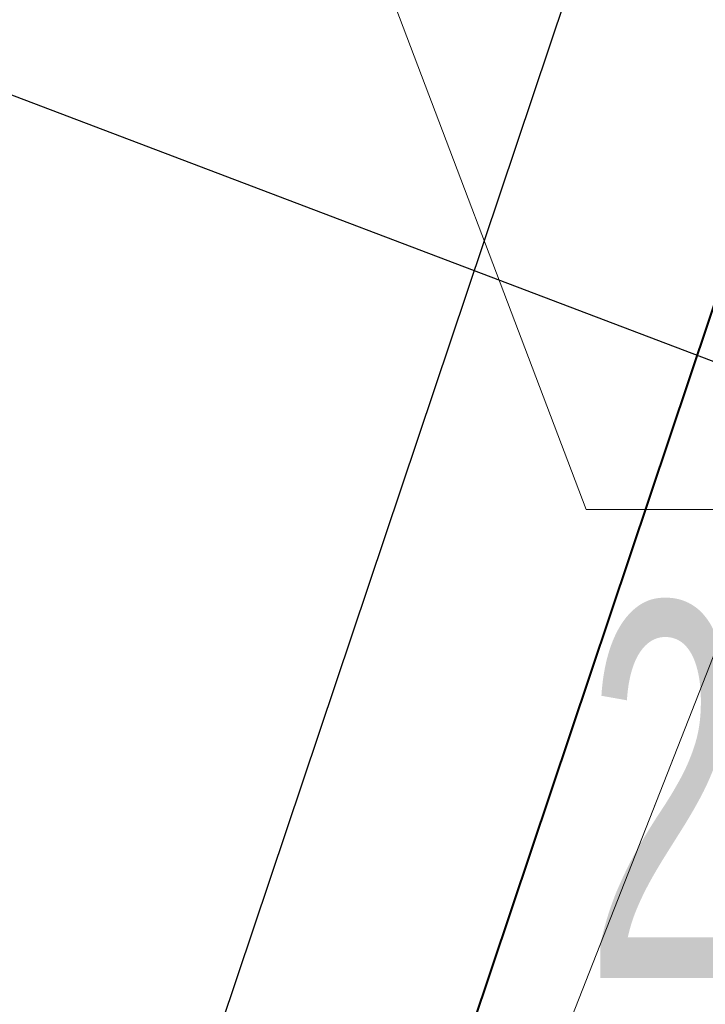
# Model space of a CAD drawing. Header units: metres. Extents: x 6599594 to 6600699, y 5687867 to 5691114.
# Tile 196 of 256: x 6599964.41 to 6599965.78, y 5688882 to 5688883.97. Entities that reach past the tile are written whole.
import ezdxf
from ezdxf import colors
from ezdxf.entities.mleader import LeaderData, LeaderLine
from ezdxf.enums import TextEntityAlignment as Align
from ezdxf.math import Vec2, Vec3

# ---------------------------------------------------------------- set-up
doc = ezdxf.new("R2010")
doc.units = ezdxf.units.M
doc.header["$MEASUREMENT"] = 0
for name, pattern in [('1', [0]), ('3_EGBZ', [1.5, 1, -0.5]), ('BTO', [0]), ('L_0_04', [1.5, 1, -0.5])]:
    doc.linetypes.add(name, pattern=pattern)
doc.layers.get('0').update_dxf_attribs({"color": 253, "linetype": 'CONTINUOUS', "lineweight": 13})
for name, color, linetype, lineweight in [('_dren', 30, '3_EGBZ', 40), ('_kolor chodnik', 50, '1', 5), ('_kolor jezdnia', 4, '1', 0), ('_kolor pobocze', 211, '1', 5), ('_kolor zjazdy kostka', 7, '1', 5), ('_kolor ścieżka @ 1', 10, '1', 0), ('_opis', 7, 'CONTINUOUS', 25), ('_podział mój', 201, 'BTO', 40), ('_row', 150, 'CONTINUOUS', 30), ('GES_Rzedna', 7, 'CONTINUOUS', 18), ('OT_Komunikacja', 7, 'CONTINUOUS', 0), ('OT_ZagospodarowanieTerenu', 7, 'CONTINUOUS', 0)]:
    doc.layers.add(name, color=color, linetype=linetype, lineweight=lineweight)
doc.styles.get("Standard").update_dxf_attribs({"font": 'ARIALN.TTF', "width": 0.75, "height": 1.199999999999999})
pattern_1 = [(45, (0, 0), (-0.1414213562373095, 0.1414213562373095), []), (135, (0, 0), (-0.1414213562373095, -0.1414213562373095), [])]

# ---------------------------------------------------------------- blocks, each defined once
blk = doc.blocks.new('_Dot')
at = {"color": 0, "linetype": 'ByBlock', "lineweight": -2}
blk.add_line((-0.5, 0), (-1, 0), dxfattribs=at)
at = {"color": 0, "linetype": 'ByBlock', "const_width": 0.5}
blk.add_lwpolyline([(-0.25, 0, 1), (0.25, 0, 1)], format="xyb", close=True, dxfattribs=at)
blk = doc.blocks.new('hhh')
at = {"layer": '_podział mój'}
blk.add_line((6600030.348422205, 5689076.243038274), (6599864.227411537, 5688579.984196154), dxfattribs=at)

msp = doc.modelspace()

# ---------------------------------------------------------------- hatches: boundary and pattern name
at = {"layer": '_kolor chodnik'}
h = msp.add_hatch(dxfattribs=at)
h.set_pattern_fill('ANSI37', color=256, scale=1.6)
h.set_pattern_definition(pattern_1)
h.paths.add_polyline_path([(6599849.938171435, 5688542.085872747), (6599852.232147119, 5688548.938742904), (6599853.573135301, 5688548.489851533), (6599853.827082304, 5688549.248475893), (6599851.793849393, 5688549.929093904), (6599849.895278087, 5688548.982823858), (6599847.823506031, 5688542.793750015)])
edge = h.paths.add_edge_path()
edge.add_line((6600018.106075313, 5689087.454911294), (6600022.42781917, 5689091.229234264))
edge.add_line((6600022.42781917, 5689091.229234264), (6600020.233254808, 5689093.742094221))
edge.add_line((6600020.233254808, 5689093.742094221), (6600017.159471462, 5689091.057656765))
edge.add_arc((6600023.275194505, 5689085.385140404), 8.34143334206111, 137.1531558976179, 148.8016577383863)
edge.add_line((6600016.140105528, 5689089.706021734), (6600018.106075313, 5689087.454911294))
h.paths.add_polyline_path([(6600038.501784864, 5689187.59229436), (6600037.906968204, 5689187.700586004), (6600037.638296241, 5689186.224843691), (6600038.240083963, 5689186.115282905)])
h.paths.add_polyline_path([(6600069.098302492, 5689360.276020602), (6600068.321239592, 5689360.413462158), (6600068.064048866, 5689358.936495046), (6600068.836639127, 5689358.799546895)])
h.paths.add_polyline_path([(6600082.393785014, 5689362.950258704), (6600082.941124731, 5689366.103121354), (6600081.481377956, 5689366.361351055), (6600080.923159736, 5689363.210828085)])
h.paths.add_polyline_path([(6600074.022236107, 5689388.065861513), (6600072.983907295, 5689388.249860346), (6600072.723374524, 5689386.772538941), (6600073.760538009, 5689386.588865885)])
h.paths.add_polyline_path([(6600105.602402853, 5689486.45426531), (6600106.738797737, 5689489.760539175), (6600105.28818975, 5689490.281952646), (6600104.132785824, 5689486.965912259)])
h.paths.add_polyline_path([(6600132.519778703, 5689678.737346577), (6600131.636986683, 5689678.922259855), (6600131.330470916, 5689677.453953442), (6600132.212256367, 5689677.269208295)])
h.paths.add_polyline_path([(6600156.649397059, 5689798.7449027), (6600156.48800471, 5689797.95886096), (6600157.450195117, 5689797.757316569), (6600157.615023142, 5689798.542205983)])
h.paths.add_polyline_path([(6600189.055358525, 5689948.643107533), (6600187.902868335, 5689948.884512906), (6600187.600024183, 5689947.417400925), (6600188.748131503, 5689947.176379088)])
edge = h.paths.add_edge_path()
edge.add_line((6600204.459383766, 5690032.969035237), (6600204.153258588, 5690031.227801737))
edge.add_arc((6600202.328347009, 5690027.299936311), 4.331100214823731, 41.853001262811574, 65.08011546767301, ccw=False)
edge.add_arc((6600032.903931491, 5690051.979071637), 174.020003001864, 352.8070218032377, 353.495463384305)
edge.add_arc((6600202.372679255, 5690027.343587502), 5.999999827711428, 55.12102442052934, 69.64815978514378)
edge = h.paths.add_edge_path()
edge.add_line((6600205.046027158, 5690040.265402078), (6600204.972740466, 5690038.483452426))
edge.add_arc((6600203.986269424, 5690044.401803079), 5.999999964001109, 279.4630688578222, 294.9140560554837)
edge.add_line((6600206.513819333, 5690038.960158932), (6600206.607027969, 5690041.030672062))
edge.add_arc((6600203.986269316, 5690044.401803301), 4.270000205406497, 284.3702444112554, 307.86193139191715, ccw=False)
edge = h.paths.add_edge_path()
edge.add_arc((6600203.547470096, 5690044.558759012), 6.446878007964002, 324.43500910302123, 356.20133685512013, ccw=False)
edge.add_arc((6600203.986269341, 5690044.401803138), 6.000000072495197, 323.2169970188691, 357.4193489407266)
h.paths.add_polyline_path([(6600208.910055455, 5690121.713696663), (6600208.146285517, 5690121.748120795), (6600207.125602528, 5690121.794124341), (6600209.971605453, 5690121.665851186)])
edge = h.paths.add_edge_path()
edge.add_line((6600238.769818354, 5690481.648294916), (6600240.338176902, 5690490.87374652))
edge.add_line((6600240.338176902, 5690490.87374652), (6600241.251295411, 5690510.829461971))
edge.add_line((6600241.251295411, 5690510.829461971), (6600239.524022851, 5690510.928942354))
edge.add_line((6600239.524022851, 5690510.928942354), (6600238.633343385, 5690491.167757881))
edge.add_line((6600238.633343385, 5690491.167757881), (6600234.579716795, 5690467.661262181))
edge.add_line((6600234.579716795, 5690467.661262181), (6600234.449796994, 5690464.966873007))
edge.add_arc((6600242.443669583, 5690464.607462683), 8.001948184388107, 177.4256737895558, 268.2543056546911)
edge.add_line((6600242.199903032, 5690456.609228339), (6600242.216657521, 5690457.359274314))
edge.add_line((6600242.216657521, 5690457.359274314), (6600242.305257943, 5690458.836738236))
edge.add_arc((6600242.444504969, 5690464.607952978), 5.772894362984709, 177.0298084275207, 268.6178439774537, ccw=False)
edge.add_line((6600236.679365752, 5690464.907083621), (6600236.951876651, 5690470.95443634))
edge.add_line((6600236.951876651, 5690470.95443634), (6600238.15078669, 5690478.210832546))
edge.add_line((6600238.15078669, 5690478.210832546), (6600238.769818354, 5690481.648294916))
h.paths.add_polyline_path([(6600238.769818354, 5690481.648294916), (6600238.15078669, 5690478.210832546), (6600239.670056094, 5690477.930590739), (6600240.266710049, 5690481.376366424)])
edge = h.paths.add_edge_path()
edge.add_line((6600223.366500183, 5690460.339976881), (6600223.278629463, 5690457.997544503))
edge.add_arc((6600220.967166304, 5690465.656339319), 7.999999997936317, 286.7940807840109, 300.2738222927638)
edge.add_line((6600225.000231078, 5690458.747331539), (6600225.240084, 5690461.623695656))
edge.add_arc((6600221.105749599, 5690465.648640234), 5.76999998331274, 293.06724424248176, 315.7681070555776, ccw=False)
edge = h.paths.add_edge_path()
edge.add_arc((6600220.025145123, 5690444.676291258), 5.770000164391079, 37.996647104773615, 59.94382588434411, ccw=False)
edge.add_line((6600224.572175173, 5690448.22839199), (6600224.817793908, 5690451.081798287))
edge.add_arc((6600220.025145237, 5690444.676291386), 7.999999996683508, 53.19588653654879, 68.15166733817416)
edge.add_line((6600223.00235276, 5690452.101669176), (6600222.91504296, 5690449.670427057))
edge = h.paths.add_edge_path()
edge.add_arc((6600221.105749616, 5690465.648640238), 7.999999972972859, 328.0222308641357, 357.0132597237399)
edge.add_line((6600229.094882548, 5690465.23180147), (6600229.218816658, 5690467.593604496))
edge.add_line((6600229.218816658, 5690467.593604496), (6600228.218919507, 5690467.645774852))
edge.add_line((6600228.218919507, 5690467.645774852), (6600227.891778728, 5690461.411918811))
h.paths.add_polyline_path([(6600200.980142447, 5690012.236744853), (6600202.317278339, 5690011.956662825), (6600202.522293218, 5690012.935421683), (6600201.182321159, 5690013.216097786)])
h.paths.add_polyline_path([(6600196.457878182, 5689983.98337835), (6600195.202332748, 5689984.246370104), (6600194.899091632, 5689982.777335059), (6600196.150355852, 5689982.515240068)])
edge = h.paths.add_edge_path()
edge.add_line((6600112.305909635, 5689517.991018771), (6600112.691041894, 5689519.807934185))
edge.add_line((6600112.691041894, 5689519.807934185), (6600113.245521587, 5689522.423769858))
edge.add_line((6600113.245521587, 5689522.423769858), (6600111.553124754, 5689522.782507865))
edge.add_line((6600111.553124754, 5689522.782507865), (6600107.405864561, 5689503.21722655))
edge.add_line((6600107.405864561, 5689503.21722655), (6600099.494506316, 5689480.361667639))
edge.add_line((6600099.494506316, 5689480.361667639), (6600099.182814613, 5689478.891218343))
edge.add_arc((6600107.008997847, 5689477.232359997), 8.000059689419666, 168.0325629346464, 257.7529108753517)
edge.add_line((6600105.311960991, 5689469.414366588), (6600105.784990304, 5689471.593619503))
edge.add_arc((6600107.008927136, 5689477.232314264), 5.769999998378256, 168.0321375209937, 257.7533362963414, ccw=False)
edge.add_line((6600101.364343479, 5689478.42879883), (6600101.647245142, 5689479.76342708))
edge.add_line((6600101.647245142, 5689479.76342708), (6600104.132785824, 5689486.965912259))
edge.add_line((6600104.132785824, 5689486.965912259), (6600105.28818975, 5689490.281952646))
edge.add_line((6600105.28818975, 5689490.281952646), (6600108.240043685, 5689498.809726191))
edge.add_line((6600108.240043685, 5689498.809726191), (6600112.305909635, 5689517.991018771))
h.paths.add_polyline_path([(6600136.009573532, 5689645.499114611), (6600138.333647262, 5689645.012304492), (6600138.661671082, 5689646.578318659), (6600134.869459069, 5689647.372651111)])
at = {"layer": '_kolor jezdnia'}
h = msp.add_hatch(dxfattribs=at)
h.set_pattern_fill('ANSI37', color=4, scale=3.5)
h.set_pattern_definition([(45, (0, 0), (-0.3093592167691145, 0.3093592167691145), []), (135, (0, 0), (-0.3093592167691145, -0.3093592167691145), [])])
edge = h.paths.add_edge_path()
edge.add_line((6599833.066047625, 5688539.933393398), (6599850.649511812, 5688527.983462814))
edge.add_arc((6599857.337592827, 5688536.653968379), 10.95025544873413, 169.5012687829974, 232.3548431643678, ccw=False)
edge.add_arc((6599858.085851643, 5688536.618142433), 11.69295282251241, 162.2507788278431, 169.9967502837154, ccw=False)
edge.add_line((6599846.949484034, 5688540.182754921), (6599847.823506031, 5688542.793750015))
edge.add_line((6599847.823506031, 5688542.793750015), (6599849.895278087, 5688548.982823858))
edge.add_line((6599849.895278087, 5688548.982823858), (6599852.434748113, 5688556.56906746))
edge.add_line((6599852.434748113, 5688556.56906746), (6599928.48625871, 5688783.760284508))
edge.add_line((6599928.48625871, 5688783.760284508), (6599931.025728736, 5688791.34652811))
edge.add_line((6599931.025728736, 5688791.34652811), (6599996.657773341, 5688987.411326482))
edge.add_line((6599996.657773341, 5688987.411326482), (6599999.197243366, 5688994.997570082))
edge.add_line((6599999.197243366, 5688994.997570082), (6600021.930100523, 5689062.908193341))
edge.add_line((6600021.930100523, 5689062.908193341), (6600017.620224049, 5689067.371531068))
edge.add_line((6600017.620224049, 5689067.371531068), (6600016.714558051, 5689064.654078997))
edge.add_line((6600016.714558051, 5689064.654078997), (6600012.423620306, 5689051.835617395))
edge.add_line((6600012.423620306, 5689051.835617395), (6600009.884150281, 5689044.249373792))
edge.add_line((6600009.884150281, 5689044.249373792), (6599977.53516164, 5688947.612159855))
edge.add_line((6599977.53516164, 5688947.612159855), (6599974.995691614, 5688940.025916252))
edge.add_line((6599974.995691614, 5688940.025916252), (6599942.096912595, 5688841.746295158))
edge.add_line((6599942.096912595, 5688841.746295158), (6599939.557442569, 5688834.160051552))
edge.add_line((6599939.557442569, 5688834.160051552), (6599882.679288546, 5688664.246042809))
edge.add_line((6599882.679288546, 5688664.246042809), (6599880.139818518, 5688656.659799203))
edge.add_line((6599880.139818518, 5688656.659799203), (6599852.46454386, 5688573.984527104))
edge.add_line((6599852.46454386, 5688573.984527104), (6599842.470137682, 5688544.127903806))
edge.add_arc((6599835.706422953, 5688546.652910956), 7.219660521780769, 248.5480913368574, 339.52856074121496, ccw=False)
h.paths.add_polyline_path([(6600044.653202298, 5689172.271628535), (6600046.276244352, 5689181.431901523), (6600047.759199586, 5689189.801539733), (6600051.0603021, 5689208.432603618), (6600052.368792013, 5689215.817578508), (6600054.808584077, 5689229.587499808), (6600056.11707399, 5689236.972474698), (6600057.346666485, 5689243.912161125), (6600058.655146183, 5689251.297078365), (6600058.831439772, 5689252.292060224), (6600060.098987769, 5689259.445963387), (6600060.139929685, 5689259.677035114), (6600061.407468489, 5689266.830886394), (6600072.329030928, 5689328.470998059), (6600073.637511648, 5689335.855921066), (6600077.337304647, 5689356.73715072), (6600078.820259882, 5689365.106788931), (6600081.142794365, 5689378.214921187), (6600082.538516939, 5689386.092227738), (6600095.187867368, 5689457.483787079), (6600091.082877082, 5689465.8405575), (6600089.043088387, 5689454.328211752), (6600087.870641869, 5689447.711051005), (6600087.560133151, 5689445.958573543), (6600086.562151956, 5689440.326076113), (6600082.433200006, 5689417.022719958), (6600080.95024477, 5689408.65308175), (6600077.202698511, 5689387.502337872), (6600075.719743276, 5689379.132699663), (6600073.469199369, 5689366.430874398), (6600071.986244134, 5689358.061236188), (6600069.98686466, 5689346.776955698), (6600068.591142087, 5689338.899649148), (6600065.559290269, 5689321.78820693), (6600064.163567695, 5689313.910900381), (6600059.719426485, 5689288.828650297), (6600058.323703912, 5689280.951343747), (6600057.563846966, 5689276.662793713), (6600056.168124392, 5689268.785487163), (6600054.804920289, 5689261.091711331), (6600053.409197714, 5689253.21440478), (6600053.264817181, 5689252.399536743), (6600051.869094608, 5689244.522230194), (6600051.183555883, 5689240.653124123), (6600049.787833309, 5689232.775817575), (6600046.593849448, 5689214.749319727), (6600045.198126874, 5689206.872013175), (6600044.41754409, 5689202.466488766), (6600042.934588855, 5689194.096850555), (6600036.429952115, 5689157.38538759), (6600034.946996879, 5689149.01574938), (6600030.579776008, 5689124.367629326), (6600027.529365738, 5689107.151445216), (6600024.895072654, 5689094.014582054), (6600030.583685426, 5689094.264316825), (6600032.945013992, 5689106.191885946), (6600043.170247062, 5689163.901990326)])
edge = h.paths.add_edge_path()
edge.add_line((6600111.106812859, 5689535.144351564), (6600111.256844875, 5689535.85214863))
edge.add_line((6600111.256844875, 5689535.85214863), (6600112.915748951, 5689543.678261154))
edge.add_line((6600112.915748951, 5689543.678261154), (6600117.304772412, 5689564.384094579))
edge.add_line((6600117.304772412, 5689564.384094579), (6600119.067357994, 5689572.699339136))
edge.add_line((6600119.067357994, 5689572.699339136), (6600120.087667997, 5689577.512794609))
edge.add_line((6600120.087667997, 5689577.512794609), (6600121.642890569, 5689584.849775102))
edge.add_line((6600121.642890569, 5689584.849775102), (6600128.436769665, 5689616.900852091))
edge.add_line((6600128.436769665, 5689616.900852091), (6600129.991992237, 5689624.237832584))
edge.add_line((6600129.991992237, 5689624.237832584), (6600132.660554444, 5689636.827148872))
edge.add_line((6600132.660554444, 5689636.827148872), (6600133.208838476, 5689639.444704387))
edge.add_line((6600133.208838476, 5689639.444704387), (6600134.848957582, 5689647.274775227))
edge.add_line((6600134.848957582, 5689647.274775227), (6600138.97649476, 5689666.979995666))
edge.add_line((6600138.97649476, 5689666.979995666), (6600140.51410642, 5689674.320687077))
edge.add_line((6600140.51410642, 5689674.320687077), (6600145.209128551, 5689696.735129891))
edge.add_line((6600145.209128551, 5689696.735129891), (6600146.746740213, 5689704.075821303))
edge.add_line((6600146.746740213, 5689704.075821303), (6600151.462308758, 5689726.588354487))
edge.add_line((6600151.462308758, 5689726.588354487), (6600152.999920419, 5689733.929045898))
edge.add_line((6600152.999920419, 5689733.929045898), (6600155.244070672, 5689744.642813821))
edge.add_line((6600155.244070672, 5689744.642813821), (6600156.781682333, 5689751.983505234))
edge.add_line((6600156.781682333, 5689751.983505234), (6600161.635515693, 5689775.156126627))
edge.add_line((6600161.635515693, 5689775.156126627), (6600163.378142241, 5689783.475576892))
edge.add_line((6600163.378142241, 5689783.475576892), (6600163.850769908, 5689785.731942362))
edge.add_line((6600163.850769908, 5689785.731942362), (6600167.028500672, 5689800.902704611))
edge.add_line((6600167.028500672, 5689800.902704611), (6600179.49088801, 5689860.399222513))
edge.add_line((6600179.49088801, 5689860.399222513), (6600181.233514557, 5689868.718672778))
edge.add_line((6600181.233514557, 5689868.718672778), (6600181.84713393, 5689871.648144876))
edge.add_line((6600181.84713393, 5689871.648144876), (6600183.384745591, 5689878.988836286))
edge.add_line((6600183.384745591, 5689878.988836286), (6600184.935818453, 5689886.393792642))
edge.add_line((6600184.935818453, 5689886.393792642), (6600186.575937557, 5689894.223863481))
edge.add_line((6600186.575937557, 5689894.223863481), (6600194.05133812, 5689929.912074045))
edge.add_line((6600194.05133812, 5689929.912074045), (6600195.691457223, 5689937.742144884))
edge.add_line((6600195.691457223, 5689937.742144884), (6600202.915799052, 5689972.231779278))
edge.add_line((6600202.915799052, 5689972.231779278), (6600204.555918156, 5689980.061850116))
edge.add_line((6600204.555918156, 5689980.061850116), (6600206.062781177, 5689987.255744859))
edge.add_line((6600206.062781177, 5689987.255744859), (6600207.702900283, 5689995.085815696))
edge.add_line((6600207.702900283, 5689995.085815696), (6600210.232559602, 5690007.162628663))
edge.add_line((6600210.232559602, 5690007.162628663), (6600211.694938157, 5690014.144150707))
edge.add_arc((6600028.177652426, 5690052.584442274), 187.5000004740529, 348.1696294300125, 357.4195276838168)
edge.add_line((6600215.487522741, 5690044.142720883), (6600208.310270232, 5690026.480446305))
edge.add_arc((6600032.903933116, 5690051.97907145), 177.2500013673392, 348.1696294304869, 351.7289130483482, ccw=False)
edge.add_line((6600206.38894146, 5690015.640182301), (6600205.966941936, 5690013.625519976))
edge.add_line((6600205.966941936, 5690013.625519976), (6600204.326822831, 5690005.795449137))
edge.add_line((6600204.326822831, 5690005.795449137), (6600197.076961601, 5689971.183982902))
edge.add_line((6600197.076961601, 5689971.183982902), (6600195.334335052, 5689962.864532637))
edge.add_line((6600195.334335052, 5689962.864532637), (6600193.44722506, 5689953.855305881))
edge.add_line((6600193.44722506, 5689953.855305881), (6600191.909227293, 5689946.512771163))
edge.add_line((6600191.909227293, 5689946.512771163), (6600185.496844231, 5689915.899498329))
edge.add_line((6600185.496844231, 5689915.899498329), (6600183.856521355, 5689908.068454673))
edge.add_line((6600183.856521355, 5689908.068454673), (6600182.066605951, 5689899.523243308))
edge.add_line((6600182.066605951, 5689899.523243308), (6600180.32407057, 5689891.204228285))
edge.add_line((6600180.32407057, 5689891.204228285), (6600174.320344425, 5689862.541919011))
edge.add_line((6600174.320344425, 5689862.541919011), (6600172.577809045, 5689854.222903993))
edge.add_line((6600172.577809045, 5689854.222903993), (6600163.663810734, 5689811.666703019))
edge.add_line((6600163.663810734, 5689811.666703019), (6600162.023782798, 5689803.837067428))
edge.add_line((6600162.023782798, 5689803.837067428), (6600160.924220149, 5689798.587659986))
edge.add_line((6600160.924220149, 5689798.587659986), (6600159.279208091, 5689790.734229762))
edge.add_line((6600159.279208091, 5689790.734229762), (6600157.107250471, 5689780.365115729))
edge.add_line((6600157.107250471, 5689780.365115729), (6600155.462238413, 5689772.511685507))
edge.add_line((6600155.462238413, 5689772.511685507), (6600153.380318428, 5689762.572418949))
edge.add_line((6600153.380318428, 5689762.572418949), (6600151.735124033, 5689754.718118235))
edge.add_line((6600151.735124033, 5689754.718118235), (6600148.586504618, 5689739.686336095))
edge.add_line((6600148.586504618, 5689739.686336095), (6600146.885007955, 5689731.563243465))
edge.add_line((6600146.885007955, 5689731.563243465), (6600141.75088822, 5689707.052510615))
edge.add_line((6600141.75088822, 5689707.052510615), (6600140.110896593, 5689699.223048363))
edge.add_line((6600140.110896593, 5689699.223048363), (6600133.483561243, 5689667.583574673))
edge.add_line((6600133.483561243, 5689667.583574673), (6600131.860394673, 5689659.834436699))
edge.add_line((6600131.860394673, 5689659.834436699), (6600131.740984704, 5689659.26436315))
edge.add_line((6600131.740984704, 5689659.26436315), (6600130.117814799, 5689651.515209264))
edge.add_line((6600130.117814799, 5689651.515209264), (6600127.27873359, 5689637.961189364))
edge.add_line((6600127.27873359, 5689637.961189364), (6600126.924568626, 5689636.290366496))
edge.add_line((6600126.924568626, 5689636.290366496), (6600125.166244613, 5689627.995226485))
edge.add_line((6600125.166244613, 5689627.995226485), (6600118.009503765, 5689594.232298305))
edge.add_line((6600118.009503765, 5689594.232298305), (6600116.25117975, 5689585.937158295))
edge.add_line((6600116.25117975, 5689585.937158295), (6600113.665314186, 5689573.737975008))
edge.add_line((6600113.665314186, 5689573.737975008), (6600111.898534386, 5689565.402943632))
edge.add_line((6600111.898534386, 5689565.402943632), (6600104.889982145, 5689532.339115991))
edge.add_line((6600104.889982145, 5689532.339115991), (6600103.22663594, 5689524.492047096))
edge.add_line((6600103.22663594, 5689524.492047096), (6600096.623876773, 5689493.342605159))
edge.add_line((6600096.623876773, 5689493.342605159), (6600094.968986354, 5689485.535427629))
edge.add_line((6600094.968986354, 5689485.535427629), (6600094.300101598, 5689482.379870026))
edge.add_line((6600094.300101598, 5689482.379870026), (6600099.182814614, 5689478.891218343))
edge.add_line((6600099.182814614, 5689478.891218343), (6600099.494506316, 5689480.361667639))
edge.add_line((6600099.494506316, 5689480.361667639), (6600111.106812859, 5689535.144351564))
edge = h.paths.add_edge_path()
edge.add_arc((6600239.213891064, 5690851.400367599), 10.00000000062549, -2.8342403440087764, 76.13703556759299, ccw=False)
edge.add_line((6600249.201658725, 5690850.905901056), (6600249.082723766, 5690848.503524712))
edge.add_line((6600249.082723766, 5690848.503524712), (6600247.016487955, 5690806.767468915))
edge.add_line((6600247.016487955, 5690806.767468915), (6600246.092398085, 5690789.152178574))
edge.add_line((6600246.092398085, 5690789.152178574), (6600233.768116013, 5690572.015170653))
edge.add_line((6600233.768116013, 5690572.015170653), (6600228.959056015, 5690465.296202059))
edge.add_line((6600228.959056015, 5690465.296202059), (6600234.588724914, 5690465.017134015))
edge.add_line((6600234.588724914, 5690465.017134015), (6600239.262540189, 5690571.767576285))
edge.add_line((6600239.262540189, 5690571.767576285), (6600252.50503885, 5690806.400146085))
edge.add_line((6600252.50503885, 5690806.400146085), (6600254.569211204, 5690848.094521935))
edge.add_arc((6600262.559425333, 5690847.6989487), 7.999999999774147, 76.13703557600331, 177.1657596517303, ccw=False)
edge.add_line((6600264.476229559, 5690855.465921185), (6600241.609896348, 5690861.109083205))
edge = h.paths.add_edge_path()
edge.add_line((6600250.031475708, 5690451.625307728), (6600250.231741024, 5690455.772579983))
edge.add_line((6600250.231741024, 5690455.772579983), (6600246.257763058, 5690456.417303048))
edge.add_line((6600246.257763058, 5690456.417303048), (6600242.171761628, 5690456.61060902))
edge.add_arc((6600242.563100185, 5690464.586983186), 7.985968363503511, 176.9123644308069, 267.1911945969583, ccw=False)
edge.add_line((6600234.588724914, 5690465.017134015), (6600228.959056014, 5690465.296202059))
edge.add_arc((6600220.965133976, 5690465.657286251), 8.002072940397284, 267.8289300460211, 357.413716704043, ccw=False)
edge.add_line((6600220.661989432, 5690457.660957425), (6600212.406915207, 5690458.119572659))
edge.add_line((6600212.406915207, 5690458.119572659), (6600208.431872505, 5690457.817501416))
edge.add_line((6600208.431872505, 5690457.817501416), (6600208.233912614, 5690454.548331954))
edge.add_line((6600208.233912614, 5690454.548331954), (6600212.129565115, 5690453.127270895))
edge.add_line((6600212.129565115, 5690453.127270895), (6600218.640548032, 5690452.76554962))
edge.add_line((6600218.640548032, 5690452.76554962), (6600216.486747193, 5690452.885205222))
edge.add_line((6600216.486747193, 5690452.885205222), (6600220.468905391, 5690452.663974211))
edge.add_arc((6600220.025145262, 5690444.676291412), 7.99999997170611, -0.3386579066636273, 86.8201700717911, ccw=False)
edge.add_line((6600228.025005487, 5690444.629006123), (6600227.803602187, 5690439.649256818))
edge.add_line((6600227.803602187, 5690439.649256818), (6600226.885525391, 5690435.936828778))
edge.add_line((6600226.885525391, 5690435.936828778), (6600225.534849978, 5690405.967249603))
edge.add_line((6600225.534849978, 5690405.967249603), (6600226.115199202, 5690402.187514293))
edge.add_line((6600226.115199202, 5690402.187514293), (6600213.445139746, 5690121.008786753))
edge.add_line((6600213.445139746, 5690121.008786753), (6600213.352800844, 5690118.960058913))
edge.add_line((6600213.352800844, 5690118.960058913), (6600209.980184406, 5690044.131649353))
edge.add_arc((6600203.98626942, 5690044.401803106), 5.999999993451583, 257.4162346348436, 357.41934921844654, ccw=False)
edge.add_line((6600202.679069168, 5690038.545931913), (6600201.589735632, 5690033.666039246))
edge.add_line((6600201.589735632, 5690033.666039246), (6600203.67987942, 5690033.199458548))
edge.add_arc((6600202.372679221, 5690027.343587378), 5.999999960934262, -8.27108729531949, 77.41623506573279, ccw=False)
edge.add_line((6600208.310270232, 5690026.480446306), (6600215.487522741, 5690044.142720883))
edge.add_line((6600215.487522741, 5690044.142720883), (6600216.199687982, 5690059.9446614))
edge.add_line((6600216.199687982, 5690059.9446614), (6600216.537356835, 5690067.437056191))
edge.add_line((6600216.537356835, 5690067.437056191), (6600223.893528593, 5690230.66011469))
edge.add_line((6600223.893528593, 5690230.66011469), (6600224.231197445, 5690238.152509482))
edge.add_line((6600224.231197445, 5690238.152509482), (6600233.507835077, 5690443.987992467))
edge.add_arc((6600241.499722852, 5690443.627812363), 7.999999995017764, 87.29208981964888, 177.4195277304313, ccw=False)
edge.add_line((6600241.877677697, 5690451.618879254), (6600246.021541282, 5690451.422886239))
edge.add_line((6600246.021541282, 5690451.422886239), (6600246.427694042, 5690451.44338883))
edge.add_line((6600246.427694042, 5690451.44338883), (6600246.79397003, 5690451.461878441))
edge.add_line((6600246.79397003, 5690451.461878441), (6600250.031475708, 5690451.625307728))
edge = h.paths.add_edge_path()
edge.add_line((6600007.33756506, 5689086.20374581), (6600006.980466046, 5689080.740822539))
edge.add_line((6600006.980466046, 5689080.740822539), (6600007.229745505, 5689080.720859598))
edge.add_line((6600007.229745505, 5689080.720859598), (6600008.093335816, 5689080.601653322))
edge.add_line((6600008.093335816, 5689080.601653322), (6600008.702681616, 5689080.53831051))
edge.add_arc((6600008.140193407, 5689070.554142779), 9.999999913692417, -18.557800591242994, 86.77547804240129, ccw=False)
edge.add_line((6600017.620224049, 5689067.371531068), (6600021.930100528, 5689062.908193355))
edge.add_arc((6599734.83819726, 5689159.011261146), 302.7499967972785, 341.4922000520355, 343.8640860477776)
edge.add_arc((6600034.895369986, 5689072.315877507), 9.581213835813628, 98.63328270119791, 164.5273290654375, ccw=False)
edge.add_line((6600033.457137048, 5689081.788529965), (6600033.832640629, 5689081.798737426))
edge.add_line((6600033.832640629, 5689081.798737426), (6600034.422462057, 5689082.05700874))
edge.add_line((6600034.422462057, 5689082.05700874), (6600036.833623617, 5689082.139040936))
edge.add_line((6600036.833623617, 5689082.139040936), (6600036.730225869, 5689087.148851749))
edge.add_line((6600036.730225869, 5689087.148851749), (6600036.579860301, 5689087.134303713))
edge.add_arc((6600036.479565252, 5689093.136286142), 6.002820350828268, 169.1687651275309, 270.9573417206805, ccw=False)
edge.add_line((6600030.583685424, 5689094.264316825), (6600024.895072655, 5689094.014582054))
edge.add_arc((6600015.200558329, 5689096.162123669), 9.929528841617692, 271.0943432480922, 347.5094668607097, ccw=False)
edge.add_arc((6600014.909438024, 5689089.646776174), 3.446070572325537, 264.4236009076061, 278.0194998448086, ccw=False)
edge.add_line((6600014.574573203, 5689086.217014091), (6600014.299554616, 5689086.232508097))
edge.add_line((6600014.299554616, 5689086.232508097), (6600010.474232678, 5689086.448019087))
edge.add_line((6600010.474232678, 5689086.448019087), (6600007.33756506, 5689086.20374581))
edge = h.paths.add_edge_path()
edge.add_line((6600105.490725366, 5689463.953528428), (6600106.927559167, 5689464.047234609))
edge.add_line((6600106.927559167, 5689464.047234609), (6600107.835, 5689468.66))
edge.add_line((6600107.835, 5689468.66), (6600105.311960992, 5689469.414366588))
edge.add_arc((6600107.008997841, 5689477.232359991), 8.000059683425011, 168.0325628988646, 257.75291091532, ccw=False)
edge.add_line((6600099.182814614, 5689478.891218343), (6600094.300101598, 5689482.379870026))
edge.add_arc((6600586.245114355, 5689378.104238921), 502.8750369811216, 168.032376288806, 169.9522165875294)
edge.add_line((6600091.082877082, 5689465.8405575), (6600095.187867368, 5689457.483787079))
edge.add_arc((6600103.065173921, 5689456.088064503), 8.000000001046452, 77.7533362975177, 169.9524553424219, ccw=False)
edge.add_line((6600104.762140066, 5689463.906012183), (6600105.490725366, 5689463.953528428))
at = {"layer": '_kolor pobocze'}
h = msp.add_hatch(dxfattribs=at)
h.set_pattern_fill('ANSI37', color=256, scale=1.6)
h.set_pattern_definition(pattern_1)
edge = h.paths.add_edge_path()
edge.add_line((6600035.926965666, 5689101.569442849), (6600036.046865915, 5689102.311543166))
edge.add_arc((6600058.171848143, 5689233.778275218), 133.3154772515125, 259.4578941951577, 260.4470163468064, ccw=False)
edge.add_line((6600033.780707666, 5689102.713067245), (6600032.142559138, 5689101.847662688))
edge.add_arc((6599734.838175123, 5689159.011266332), 302.7500195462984, 347.6801154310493, 349.11639019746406, ccw=False)
edge.add_arc((6600036.478170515, 5689093.133441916), 6.000000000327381, 167.68011541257, 271.5571101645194)
edge.add_line((6600036.64121064, 5689087.1356575), (6600036.730491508, 5689087.137804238))
edge.add_line((6600036.730491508, 5689087.137804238), (6600036.712463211, 5689087.887583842))
edge.add_line((6600036.712463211, 5689087.887583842), (6600036.559840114, 5689087.884077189))
edge.add_arc((6600036.482532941, 5689093.14290691), 5.259397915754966, 170.6455005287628, 270.8422131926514, ccw=False)
edge.add_arc((6600545.796425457, 5688991.216220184), 524.6691769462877, 167.9170060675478, 168.7028219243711, ccw=False)
edge.add_line((6600032.751078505, 5689101.044345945), (6600034.011432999, 5689101.917298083))
edge.add_line((6600034.011432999, 5689101.917298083), (6600035.926965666, 5689101.569442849))
edge = h.paths.add_edge_path()
edge.add_line((6600002.828843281, 5688994.032881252), (6600003.066918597, 5688994.74409159))
edge.add_line((6600003.066918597, 5688994.74409159), (6600001.227880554, 5688995.359703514))
edge.add_line((6600001.227880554, 5688995.359703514), (6600000.55876659, 5688996.702196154))
edge.add_line((6600000.55876659, 5688996.702196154), (6600022.641310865, 5689062.67011804))
edge.add_arc((6599734.838193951, 5689159.011262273), 303.5000002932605, 341.4922000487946, 343.8640860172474)
edge.add_arc((6600035.267451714, 5689072.092773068), 9.250000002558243, 91.55711016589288, 163.8640860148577, ccw=False)
edge.add_line((6600035.016098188, 5689081.339357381), (6600036.868703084, 5689081.389717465))
edge.add_line((6600036.868703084, 5689081.389717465), (6600036.850674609, 5689082.139504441))
edge.add_line((6600036.850674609, 5689082.139504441), (6600034.99571817, 5689082.089080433))
edge.add_arc((6600035.267451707, 5689072.092773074), 9.999999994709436, 91.55711014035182, 163.8640860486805)
edge.add_arc((6599734.838192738, 5689159.011262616), 302.7500015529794, 341.4922000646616, 343.8640860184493, ccw=False)
edge.add_line((6600021.930100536, 5689062.908193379), (6599999.748942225, 5688996.645678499))
edge.add_line((6599999.748942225, 5688996.645678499), (6600000.695212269, 5688994.747107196))
edge.add_line((6600000.695212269, 5688994.747107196), (6600002.828843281, 5688994.032881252))
h.paths.add_polyline_path([(6599971.7492186, 5688907.297112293), (6599971.084233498, 5688908.631320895), (6599997.822068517, 5688988.526766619), (6599999.164561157, 5688989.195880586), (6600001.003599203, 5688988.580268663), (6600001.241674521, 5688989.291479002), (6599999.108043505, 5688990.005704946), (6599997.209472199, 5688989.059434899), (6599970.270280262, 5688908.583087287), (6599971.216550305, 5688906.684515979), (6599973.350181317, 5688905.970290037), (6599973.588256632, 5688906.681500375)])
h.paths.add_polyline_path([(6599932.504667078, 5688790.060553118), (6599931.835553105, 5688791.403045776), (6599968.343406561, 5688900.4641754), (6599969.685899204, 5688901.133289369), (6599971.524937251, 5688900.517677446), (6599971.763012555, 5688901.228887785), (6599969.629381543, 5688901.94311373), (6599967.730810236, 5688900.996843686), (6599931.025728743, 5688791.34652811), (6599931.971998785, 5688789.447956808), (6599934.105629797, 5688788.73373086), (6599934.343705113, 5688789.4449412)])
at = {"layer": '_kolor zjazdy kostka'}
h = msp.add_hatch(dxfattribs=at)
h.set_pattern_fill('ANSI37', color=256, scale=1.6)
h.set_pattern_definition(pattern_1)
h.paths.add_polyline_path([(6600244.137440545, 5690813.934732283), (6600242.369522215, 5690814.022127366), (6600242.097568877, 5690808.528921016), (6600243.865482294, 5690808.441426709)])
h.paths.add_polyline_path([(6600247.012128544, 5690806.679412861), (6600247.442736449, 5690815.377295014), (6600247.393289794, 5690814.378518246), (6600247.113277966, 5690808.722537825)])
h.paths.add_polyline_path([(6600242.297085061, 5690788.088808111), (6600240.958726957, 5690788.155683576), (6600240.648818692, 5690782.664569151), (6600241.987258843, 5690782.599147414)])
h.paths.add_polyline_path([(6600245.558275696, 5690780.919298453), (6600246.037231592, 5690789.405686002), (6600244.985820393, 5690788.453468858), (6600244.612601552, 5690781.981345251)])
h.paths.add_polyline_path([(6600241.348405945, 5690723.711515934), (6600242.272017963, 5690722.691689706), (6600242.749709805, 5690731.155680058), (6600241.698138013, 5690730.203317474), (6600241.472690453, 5690726.27550499)])
h.paths.add_polyline_path([(6600225.772794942, 5690394.589141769), (6600224.731429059, 5690393.637598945), (6600224.461246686, 5690387.644646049), (6600225.412923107, 5690386.603142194)])
h.paths.add_polyline_path([(6600223.012390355, 5690333.280720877), (6600223.372595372, 5690341.272607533), (6600222.32835346, 5690340.318436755), (6600222.058239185, 5690334.324941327)])
h.paths.add_polyline_path([(6600215.496388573, 5690166.390602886), (6600215.856593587, 5690174.382489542), (6600214.812834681, 5690173.428760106), (6600214.542018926, 5690167.435062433)])
h.paths.add_polyline_path([(6600212.446537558, 5690121.053392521), (6600213.399499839, 5690120.010473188), (6600213.788744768, 5690128.503024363), (6600212.745135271, 5690127.54943145)])
h.paths.add_polyline_path([(6600209.977420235, 5690121.665589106), (6600210.225142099, 5690127.162117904), (6600207.346107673, 5690127.291879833), (6600207.119593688, 5690121.794395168)])
h.paths.add_polyline_path([(6600207.950178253, 5690070.725854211), (6600204.880846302, 5690070.828947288), (6600204.643784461, 5690065.333808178), (6600207.702521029, 5690065.204598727)])
h.paths.add_polyline_path([(6600200.981479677, 5690012.236464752), (6600199.969248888, 5690007.339980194), (6600201.282587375, 5690007.064882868), (6600202.31726072, 5690011.956666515)])
h.paths.add_polyline_path([(6600193.613960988, 5689970.406358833), (6600192.398010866, 5689970.660657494), (6600191.286205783, 5689965.274578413), (6600192.486379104, 5689965.023185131)])
h.paths.add_polyline_path([(6600189.061271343, 5689948.671423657), (6600189.98413328, 5689953.050774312), (6600188.818902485, 5689953.32186217), (6600187.908781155, 5689948.91282903)])
h.paths.add_polyline_path([(6600180.976201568, 5689915.317449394), (6600179.952861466, 5689910.421322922), (6600181.008474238, 5689910.200199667), (6600182.033843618, 5689915.09540201)])
h.paths.add_polyline_path([(6600176.508279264, 5689893.538690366), (6600177.476023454, 5689893.335973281), (6600178.603605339, 5689898.719146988), (6600177.636002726, 5689898.922290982)])
h.paths.add_polyline_path([(6600179.28182965, 5689859.401159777), (6600180.522246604, 5689860.211927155), (6600181.057490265, 5689860.561775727), (6600183.598022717, 5689860.029600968), (6600184.726606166, 5689865.412570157), (6600182.186324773, 5689865.943033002), (6600181.604764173, 5689866.832779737), (6600181.024456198, 5689867.720610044)])
h.paths.add_polyline_path([(6600160.200810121, 5689810.862606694), (6600159.232772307, 5689811.065842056), (6600158.207991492, 5689806.171529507), (6600159.175735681, 5689805.968812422)])
h.paths.add_polyline_path([(6600156.49391753, 5689797.987177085), (6600155.463416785, 5689793.068691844), (6600156.431160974, 5689792.865974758), (6600157.461419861, 5689797.784520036)])
edge = h.paths.add_edge_path()
edge.add_arc((6600173.111981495, 5689800.679690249), 5.999999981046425, 204.673115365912, 239.5411154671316, ccw=False)
edge.add_arc((6600173.162096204, 5689800.685330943), 6.047914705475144, 168.3203586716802, 204.5234866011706, ccw=False)
edge.add_line((6600167.239404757, 5689801.9096668), (6600163.651667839, 5689784.781499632))
edge.add_arc((6600169.524220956, 5689783.551410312), 5.999999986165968, 139.2146049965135, 168.1696294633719, ccw=False)
edge.add_arc((6600169.524220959, 5689783.551410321), 5.999999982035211, 96.80962310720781, 139.2146050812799, ccw=False)
edge.add_line((6600168.812796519, 5689789.509083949), (6600170.070461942, 5689795.507731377))
h.paths.add_polyline_path([(6600163.526364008, 5689776.866746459), (6600166.051243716, 5689776.337874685), (6600167.179826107, 5689781.720838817), (6600164.653945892, 5689782.249920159), (6600163.941148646, 5689783.340449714), (6600163.493329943, 5689784.025580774), (6600161.750703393, 5689775.706130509), (6600162.438017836, 5689776.155376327)])
h.paths.add_polyline_path([(6600152.614191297, 5689774.643430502), (6600153.639138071, 5689779.536616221), (6600152.646757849, 5689779.744928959), (6600151.646447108, 5689774.846147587)])
h.paths.add_polyline_path([(6600150.121074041, 5689767.466820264), (6600148.177624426, 5689758.16795459), (6600149.115997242, 5689757.971390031), (6600151.066362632, 5689767.268392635)])
h.paths.add_polyline_path([(6600142.970741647, 5689739.332500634), (6600141.888449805, 5689734.142420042), (6600144.036614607, 5689733.695518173), (6600145.123068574, 5689738.882330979)])
h.paths.add_polyline_path([(6600136.256357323, 5689701.052153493), (6600137.154085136, 5689700.864096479), (6600138.287960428, 5689706.274871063), (6600137.386492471, 5689706.464182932)])
h.paths.add_polyline_path([(6600130.081494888, 5689667.099389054), (6600129.212847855, 5689667.281639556), (6600128.083282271, 5689661.898895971), (6600128.953953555, 5689661.716447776)])
h.paths.add_polyline_path([(6600128.397394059, 5689659.030340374), (6600127.554144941, 5689659.207226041), (6600126.49340855, 5689653.810049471), (6600127.269860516, 5689653.647397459)])
h.paths.add_polyline_path([(6600134.990411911, 5689640.633636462), (6600137.30714639, 5689640.148363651), (6600138.339560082, 5689645.040620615), (6600136.015486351, 5689645.500958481), (6600135.435178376, 5689646.388788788), (6600134.8548704, 5689647.276619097), (6600133.214751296, 5689639.446548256), (6600134.102581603, 5689640.026856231)])
h.paths.add_polyline_path([(6600122.164164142, 5689634.294831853), (6600121.024067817, 5689628.914244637), (6600122.015114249, 5689628.705875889), (6600123.155614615, 5689634.086346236)])
h.paths.add_polyline_path([(6600114.54207576, 5689593.450769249), (6600113.493359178, 5689593.398339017), (6600112.364315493, 5689588.045694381), (6600113.29076438, 5689587.54753241)])
h.paths.add_polyline_path([(6600110.194543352, 5689572.941097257), (6600109.20781945, 5689573.148880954), (6600108.067717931, 5689567.768269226), (6600109.05014319, 5689567.535215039)])
h.paths.add_polyline_path([(6600119.083213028, 5689565.540446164), (6600119.089125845, 5689565.542290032), (6600121.462438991, 5689565.065690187), (6600122.598093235, 5689570.447168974), (6600120.229622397, 5689570.949214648), (6600119.651446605, 5689571.8119627), (6600119.073270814, 5689572.727655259), (6600117.310757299, 5689564.412754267)])
h.paths.add_polyline_path([(6600101.698666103, 5689532.937884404), (6600100.730666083, 5689533.141679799), (6600099.694214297, 5689528.250234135), (6600100.669121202, 5689528.045267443)])
h.paths.add_polyline_path([(6600094.064021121, 5689496.827028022), (6600093.080194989, 5689497.033910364), (6600092.036590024, 5689492.143967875), (6600093.038865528, 5689491.933250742)])
h.paths.add_polyline_path([(6600083.709836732, 5689453.74980843), (6600082.738586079, 5689448.336231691), (6600084.647281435, 5689448.027407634), (6600085.606840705, 5689453.416583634)])
h.paths.add_polyline_path([(6600084.434394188, 5689446.82589514), (6600083.348896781, 5689447.018140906), (6600082.567374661, 5689442.58660872), (6600083.649300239, 5689442.394910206)])
h.paths.add_polyline_path([(6600078.04194071, 5689410.721110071), (6600078.996952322, 5689416.137564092), (6600078.054833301, 5689416.304853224), (6600077.111232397, 5689410.886043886)])
h.paths.add_polyline_path([(6600072.911565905, 5689386.768652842), (6600071.960466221, 5689381.312635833), (6600072.800073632, 5689381.16322159), (6600073.766450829, 5689386.590709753)])
h.paths.add_polyline_path([(6600082.887400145, 5689379.432062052), (6600085.278102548, 5689379.03494316), (6600086.160383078, 5689383.956496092), (6600083.759726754, 5689384.355378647), (6600083.152078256, 5689385.224725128), (6600082.544429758, 5689386.094071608), (6600081.148707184, 5689378.216765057), (6600082.018053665, 5689378.824413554)])
h.paths.add_polyline_path([(6600080.731401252, 5689363.247695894), (6600080.041469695, 5689363.369939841), (6600079.433821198, 5689364.239286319), (6600078.8261727, 5689365.1086328), (6600077.343217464, 5689356.73899459), (6600078.212563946, 5689357.346643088), (6600079.081910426, 5689357.954291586), (6600081.429189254, 5689357.564866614), (6600082.388748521, 5689362.980514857)])
h.paths.add_polyline_path([(6600069.104215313, 5689360.304336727), (6600070.063917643, 5689365.720487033), (6600069.2708267, 5689365.861009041), (6600068.327152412, 5689360.441778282)])
h.paths.add_polyline_path([(6600066.550616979, 5689345.891799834), (6600065.546169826, 5689346.069805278), (6600064.677796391, 5689341.145792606), (6600065.678290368, 5689340.968483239)])
h.paths.add_polyline_path([(6600061.138656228, 5689321.077501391), (6600060.270282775, 5689316.15348863), (6600061.250715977, 5689315.979734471), (6600062.127590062, 5689320.902245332)])
h.paths.add_polyline_path([(6600055.325252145, 5689288.11325564), (6600054.456878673, 5689283.189242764), (6600055.410852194, 5689283.020177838), (6600056.283178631, 5689287.917022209)])
h.paths.add_polyline_path([(6600048.045675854, 5689182.819289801), (6600050.371939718, 5689182.407116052), (6600051.31444535, 5689187.67761207), (6600048.980409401, 5689188.064690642), (6600048.372760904, 5689188.934037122), (6600047.765112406, 5689189.803383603), (6600046.306982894, 5689181.603992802), (6600046.972918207, 5689182.069462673)])
h.paths.add_polyline_path([(6600040.943690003, 5689201.374141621), (6600039.339175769, 5689201.66987967), (6600038.429882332, 5689196.244216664), (6600039.984130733, 5689195.958493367)])
h.paths.add_polyline_path([(6600032.993704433, 5689156.473759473), (6600032.278185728, 5689156.600537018), (6600031.299242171, 5689151.188930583), (6600032.034145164, 5689151.058111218)])
h.paths.add_polyline_path([(6600026.309179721, 5689123.603833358), (6600025.417362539, 5689118.683970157), (6600026.271201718, 5689118.532684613), (6600027.143528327, 5689123.456001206)])
h.paths.add_polyline_path([(6600013.302986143, 5689054.462576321), (6600015.842456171, 5689062.048819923), (6600014.576741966, 5689061.417973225), (6600012.672139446, 5689055.728290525)])
h.paths.add_polyline_path([(6599974.547216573, 5688938.686171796), (6599977.086686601, 5688946.272415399), (6599975.820972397, 5688945.641568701), (6599973.916369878, 5688939.951886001)])
h.paths.add_polyline_path([(6599942.102825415, 5688841.748139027), (6599940.837111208, 5688841.117292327), (6599938.932508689, 5688835.427609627), (6599939.563355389, 5688834.161895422)])
h.paths.add_polyline_path([(6599882.685201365, 5688664.247886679), (6599881.419487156, 5688663.617039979), (6599879.514884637, 5688657.927357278), (6599880.145731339, 5688656.661643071)])
h.paths.add_polyline_path([(6599851.799762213, 5688549.930937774), (6599853.832995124, 5688549.250319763), (6599855.42016389, 5688553.991722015), (6599853.386930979, 5688554.672340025), (6599852.913795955, 5688555.621625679), (6599852.440660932, 5688556.570911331), (6599849.901190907, 5688548.984667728)])
h.paths.add_polyline_path([(6600233.581687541, 5690586.458647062), (6600234.520016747, 5690585.337735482), (6600234.976631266, 5690593.428266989), (6600233.922640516, 5690592.499827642)])
h.paths.add_polyline_path([(6600231.72837122, 5690526.750719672), (6600230.676277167, 5690525.793817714), (6600230.420013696, 5690519.782861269), (6600231.363586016, 5690518.655686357)])
h.paths.add_polyline_path([(6600237.577122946, 5690639.505119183), (6600236.516490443, 5690638.540451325), (6600236.176926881, 5690632.541599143), (6600237.1204992, 5690631.41442423)])
h.paths.add_polyline_path([(6600238.927801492, 5690681.139540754), (6600239.8637879, 5690680.021427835), (6600240.320411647, 5690688.112122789), (6600239.268317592, 5690687.155220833)])
h.paths.add_polyline_path([(6600218.12228406, 5690224.814875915), (6600217.079933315, 5690223.86243318), (6600216.809648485, 5690217.865326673), (6600217.762143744, 5690216.822918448)])
h.paths.add_polyline_path([(6600219.363739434, 5690274.535639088), (6600220.31588625, 5690273.493612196), (6600220.675810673, 5690281.480778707), (6600219.633750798, 5690280.528598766)])
h.paths.add_polyline_path([(6600168.759867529, 5689856.554734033), (6600169.729143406, 5689856.3516961), (6600170.857343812, 5689861.737822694), (6600169.889741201, 5689861.940966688)])
h.paths.add_polyline_path([(6600168.841833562, 5689852.115601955), (6600167.871405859, 5689852.319339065), (6600166.844894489, 5689847.425845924), (6600167.816759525, 5689847.221809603)])
at = {"layer": '_kolor ścieżka @ 1'}
h = msp.add_hatch(dxfattribs=at)
h.set_pattern_fill('ANSI37', color=10, scale=1.8)
h.set_pattern_definition([(45, (0, 0), (-0.1590990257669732, 0.1590990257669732), []), (135, (0, 0), (-0.1590990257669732, -0.1590990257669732), [])])
edge = h.paths.add_edge_path()
edge.add_line((6599877.145262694, 5688659.244027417), (6599854.614951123, 5688591.938475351))
edge.add_line((6599854.614951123, 5688591.938475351), (6599854.214414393, 5688589.387325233))
edge.add_line((6599854.214414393, 5688589.387325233), (6599839.435327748, 5688545.233719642))
edge.add_arc((6599834.523035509, 5688547.748213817), 5.518450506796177, 246.51508714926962, 332.8930934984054, ccw=False)
edge.add_line((6599832.323891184, 5688542.686883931), (6599836.925902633, 5688539.594394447))
edge.add_arc((6599835.881373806, 5688546.52869976), 7.012533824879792, 278.5661808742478, 339.9794081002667)
edge.add_line((6599842.470137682, 5688544.127903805), (6599857.359687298, 5688588.607952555))
edge.add_line((6599857.359687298, 5688588.607952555), (6599857.303782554, 5688591.591210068))
edge.add_line((6599857.303782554, 5688591.591210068), (6599879.508971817, 5688657.925513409))
edge.add_line((6599879.508971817, 5688657.925513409), (6599879.193548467, 5688658.558370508))
edge.add_line((6599879.193548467, 5688658.558370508), (6599877.145262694, 5688659.244027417))
h.paths.add_polyline_path([(6599879.193548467, 5688658.558370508), (6599879.508971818, 5688657.925513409), (6599881.413574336, 5688663.615196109), (6599880.780717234, 5688663.299772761), (6599878.732431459, 5688663.985429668), (6599877.145262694, 5688659.244027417)])
h.paths.add_polyline_path([(6599938.92659587, 5688835.425765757), (6599938.611172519, 5688836.058622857), (6599936.562886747, 5688836.744279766), (6599878.732431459, 5688663.985429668), (6599880.780717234, 5688663.299772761), (6599881.413574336, 5688663.615196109)])
h.paths.add_polyline_path([(6599974.364844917, 5688941.291630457), (6599974.049421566, 5688941.924487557), (6599972.001135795, 5688942.610144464), (6599936.562886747, 5688836.744279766), (6599938.611172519, 5688836.058622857), (6599938.92659587, 5688835.425765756)])
h.paths.add_polyline_path([(6599974.049421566, 5688941.924487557), (6599974.364844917, 5688941.291630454), (6600009.253303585, 5689045.515087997), (6600008.937880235, 5689046.147945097), (6600006.889594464, 5689046.833602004), (6599972.001135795, 5688942.610144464)])
h.paths.add_polyline_path([(6600008.937880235, 5689046.147945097), (6600009.253303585, 5689045.515087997), (6600011.157906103, 5689051.204770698), (6600010.525049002, 5689050.889347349), (6600008.476763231, 5689051.575004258), (6600006.889594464, 5689046.833602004)])
edge = h.paths.add_edge_path()
edge.add_arc((6599858.085851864, 5688536.618142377), 11.69295304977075, 162.2507788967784, 169.9967501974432)
edge.add_line((6599846.570656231, 5688538.649255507), (6599849.824991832, 5688528.706403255))
edge.add_line((6599849.824991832, 5688528.706403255), (6599853.13552, 5688528.731057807))
edge.add_line((6599853.13552, 5688528.731057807), (6599849.868997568, 5688538.728963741))
edge.add_line((6599849.868997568, 5688538.728963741), (6599850.886451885, 5688541.768438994))
edge.add_line((6599850.886451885, 5688541.768438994), (6599849.938171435, 5688542.085872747))
edge.add_line((6599849.938171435, 5688542.085872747), (6599847.823506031, 5688542.793750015))
edge.add_line((6599847.823506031, 5688542.793750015), (6599846.949484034, 5688540.182754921))
edge = h.paths.add_edge_path()
edge.add_arc((6600008.743460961, 5689068.123037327), 7.659999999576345, 341.4922000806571, 372.1491631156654)
edge.add_line((6600016.231900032, 5689069.735141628), (6600014.371922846, 5689078.374983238))
edge.add_arc((6600008.140193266, 5689070.554142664), 10.00000004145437, 51.45178747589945, 78.26461791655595)
edge.add_line((6600010.174112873, 5689080.345116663), (6600010.018184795, 5689077.57739322))
edge.add_arc((6600009.814745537, 5689075.098871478), 2.486856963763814, 14.594442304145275, 85.30763078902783, ccw=False)
edge.add_line((6600012.221360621, 5689075.725498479), (6600013.747330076, 5689068.63716722))
edge.add_line((6600013.747330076, 5689068.63716722), (6600013.596857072, 5689066.921144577))
edge.add_line((6600013.596857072, 5689066.921144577), (6600008.476763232, 5689051.575004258))
edge.add_line((6600008.476763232, 5689051.575004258), (6600010.525049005, 5689050.889347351))
edge.add_line((6600010.525049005, 5689050.889347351), (6600011.157906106, 5689051.204770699))
edge.add_line((6600011.157906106, 5689051.204770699), (6600016.007289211, 5689065.69149478))

# ---------------------------------------------------------------- linework, layer by layer
at = {"layer": '_podział mój'}
msp.add_line((6600030.348422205, 5689076.243038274), (6599864.227411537, 5688579.984196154), dxfattribs=at)
at = {"layer": '_row'}
msp.add_line((6599966.24174551, 5688886.23111347), (6599933.993091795, 5688790.049128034), dxfattribs=at)
at = {"layer": 'GES_Rzedna', "linetype": 'Continuous', "flags": 128}
msp.add_lwpolyline([(6599968.118124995, 5688882.992499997), (6599965.539999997, 5688882.992499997), (6599964.651, 5688885.338000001)], dxfattribs=at)
at = {"layer": 'OT_Komunikacja', "linetype": 'Continuous', "flags": 128}
msp.add_lwpolyline([(6599944.246000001, 5688829.515), (6599955.821999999, 5688863.105), (6599963.234, 5688884.262), (6599964.181, 5688887.710999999), (6599965.313, 5688890.980999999), (6599969.770999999, 5688904.258), (6599971.467, 5688903.430999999), (6599968.422999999, 5688890.556), (6599966.718000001, 5688885.057), (6599957.901999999, 5688862.553999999), (6599946.478, 5688828.588999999)], dxfattribs=at)
at = {"layer": 'OT_ZagospodarowanieTerenu', "linetype": 'L_0_04', "flags": 128}
msp.add_lwpolyline([(6599969.887000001, 5688887.794), (6599982.633, 5688882.933000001), (6599981.610999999, 5688878.327999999), (6599977.295, 5688863.178), (6599968.086, 5688861.552), (6599957.901999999, 5688862.553999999), (6599966.718000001, 5688885.057), (6599969.362, 5688886.809)], close=True, dxfattribs=at)

# ---------------------------------------------------------------- block references
at = {"layer": '_dren'}
msp.add_blockref('hhh', (0, 0), dxfattribs=at)

# ---------------------------------------------------------------- texts
at = {"layer": 'GES_Rzedna', "width": 0.6600000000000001}
msp.add_text('219.47', height=0.75, rotation=-360, dxfattribs=at).set_placement((6599965.539999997, 5688882.804999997), align=Align.TOP_LEFT)

# ---------------------------------------------------------------- leaders
at = {"layer": '_opis'}
ml = msp.add_multileader_mtext('Standard', dxfattribs=at)
ml.set_content('proj. przepust nr 6 HDPE %%C800 L=12m', color=256)
ml.set_leader_properties()
ml.set_arrow_properties(name='DOT')
ml.build(insert=Vec2(0, 0))
ml.multileader.update_dxf_attribs({"dogleg_length": 2, "arrow_head_size": 0.3})
ctx = ml.context
ctx.base_point, ctx.char_height, ctx.arrow_head_size, ctx.landing_gap_size, ctx.plane_origin = Vec3(6599970.781745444, 5688889.521378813), 1.199999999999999, 0.3, 0.6, Vec3(6599955.789099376, 5688905.781279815)
ctx.attachment_type = 2
notes = []
notes.append((ctx, [(1, (1, 1, 0), (6599968.781745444, 5688889.521378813), (1, 0), 2, [(0, [(6599962.34220747, 5688886.334719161)], 0, [])])]))
ctx.mtext.insert, ctx.mtext.rotation, ctx.mtext.flow_direction = Vec3(6599971.381745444, 5688890.297777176), -4.415683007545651, 5
ml = msp.add_multileader_mtext('Standard', dxfattribs=at)
ml.set_content('Proj. bariera stalowa U-14a\\PN2W1\\PL= p.4m+4m+k.4m', color=256)
ml.set_leader_properties()
ml.set_arrow_properties(name='DOT')
ml.build(insert=Vec2(0, 0))
ml.multileader.update_dxf_attribs({"dogleg_length": 2, "arrow_head_size": 0.3})
ctx = ml.context
ctx.base_point, ctx.char_height, ctx.arrow_head_size, ctx.landing_gap_size, ctx.plane_origin = Vec3(6599970.175237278, 5688882.383875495), 1.199999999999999, 0.3, 0.6, Vec3(6599955.46146778, 5688902.364550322)
ctx.attachment_type = 2
notes.append((ctx, [(1, (1, 1, 0), (6599968.175237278, 5688882.383875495), (1, 0), 2, [(0, [(6599963.234, 5688884.262)], 0, [])])]))
ctx.mtext.insert, ctx.mtext.rotation, ctx.mtext.flow_direction = Vec3(6599970.775237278, 5688883.152906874), -4.415683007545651, 5
for ctx, leaders in notes:
    for number, flags, end, landing, length, lines in leaders:
        leader = LeaderData()
        leader.index, (leader.has_last_leader_line, leader.has_dogleg_vector, leader.attachment_direction) = number, flags
        leader.last_leader_point, leader.dogleg_vector, leader.dogleg_length = Vec3(end), Vec3(landing), length
        for number, points, colour, breaks in lines:
            line = LeaderLine()
            line.index, line.vertices, line.color, line.breaks = number, Vec3.list(points), colors.encode_raw_color(colour), breaks
            leader.lines.append(line)
        ctx.leaders.append(leader)

doc.saveas('drawing.dxf')
